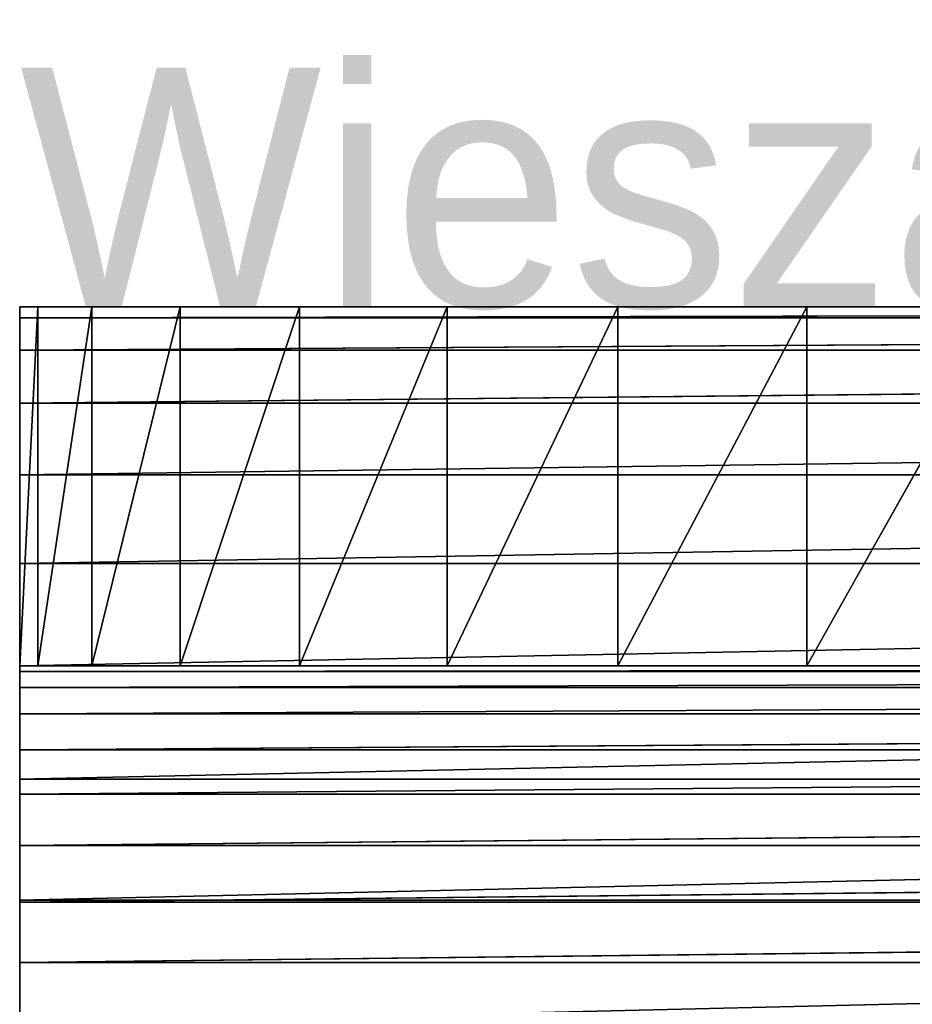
# Model space of a CAD drawing. Extents: x 0 to 22.2, y -49.5 to 1.2.
# Tile 15 of 23: x 0 to 3.7, y -2.9 to 1.2. Entities that reach past the tile are written whole.
import ezdxf

# ---------------------------------------------------------------- set-up
doc = ezdxf.new("R2010")
doc.units = 0
doc.header["$LTSCALE"] = 2.54
doc.layers.get('0').update_dxf_attribs({"color": 13, "linetype": 'CONTINUOUS'})

# ---------------------------------------------------------------- blocks, each defined once
blk = doc.blocks.new('GRUPA0_1')
at = {"color": 0}
for p, q in [((0, -1.5, 61), (0.076, 0, 60.1318)), ((0, -1.5, 61), (0.076, 0, 60.1318)), ((0, -1.5, 61), (0, 0, 61)), ((0, 0, 61), (0.076, 0, 60.1318)), ((0, 0, 61), (0, 0, 67)), ((0, 0, 67), (22, 0, 67)), ((22, 0, 67), (0, 0, 61)), ((0, 0, 61), (0.076, 0, 60.1318)), ((0, 0, 61), (5, 0, 56)), ((0, 0, 61), (5, 0, 56)), ((0, 0, 61), (17, 0, 56)), ((0, 0, 61), (17, 0, 56)), ((22, 0, 67), (0, 0, 61)), ((0, -1.5, 67), (0, 0, 61)), ((0, -1.5, 61), (0, 0, 61)), ((0, -1.5, 67), (0, 0, 61)), ((0, -1.5, 67), (0, 0, 67)), ((0, 0, 61), (0, 0, 67)), ((22, 0, 67), (0, -0.0456, 67.5209)), ((22, 0, 67), (0, -0.0456, 67.5209)), ((0, 0, 67), (22, 0, 67)), ((0, 0, 67), (0, -0.0456, 67.5209)), ((0, 0, 67), (0, -0.0456, 67.5209)), ((0, -1.5, 67), (0, 0, 67)), ((0.076, -1.5, 60.1318), (0.3015, 0, 59.2899)), ((0.076, -1.5, 60.1318), (0.3015, 0, 59.2899)), ((0.076, -1.5, 60.1318), (0.076, 0, 60.1318)), ((0.076, 0, 60.1318), (0.3015, 0, 59.2899)), ((0.076, -1.5, 60.1318), (0.076, 0, 60.1318)), ((0.076, 0, 60.1318), (0.3015, 0, 59.2899)), ((0.076, 0, 60.1318), (5, 0, 56)), ((0.076, 0, 60.1318), (5, 0, 56)), ((0.3015, -1.5, 59.2899), (0.6699, 0, 58.5)), ((0.3015, -1.5, 59.2899), (0.6699, 0, 58.5)), ((0.3015, -1.5, 59.2899), (0.3015, 0, 59.2899)), ((0.3015, 0, 59.2899), (0.6699, 0, 58.5)), ((0.3015, -1.5, 59.2899), (0.3015, 0, 59.2899)), ((5, 0, 56), (0.3015, 0, 59.2899)), ((0.3015, 0, 59.2899), (0.6699, 0, 58.5)), ((5, 0, 56), (0.3015, 0, 59.2899)), ((0.6699, -1.5, 58.5), (1.1698, 0, 57.7861)), ((0.6699, -1.5, 58.5), (1.1698, 0, 57.7861)), ((0.6699, -1.5, 58.5), (0.6699, 0, 58.5)), ((0.6699, 0, 58.5), (1.1698, 0, 57.7861)), ((0.6699, -1.5, 58.5), (0.6699, 0, 58.5)), ((0.6699, 0, 58.5), (1.1698, 0, 57.7861)), ((0.6699, 0, 58.5), (5, 0, 56)), ((0.6699, 0, 58.5), (5, 0, 56)), ((1.1698, -1.5, 57.7861), (1.7861, 0, 57.1698)), ((1.1698, -1.5, 57.7861), (1.7861, 0, 57.1698)), ((1.1698, -1.5, 57.7861), (1.1698, 0, 57.7861)), ((1.1698, 0, 57.7861), (1.7861, 0, 57.1698)), ((1.1698, -1.5, 57.7861), (1.1698, 0, 57.7861)), ((4.1318, 0, 56.076), (1.1698, 0, 57.7861)), ((1.1698, 0, 57.7861), (5, 0, 56)), ((1.1698, 0, 57.7861), (5, 0, 56)), ((3.2899, 0, 56.3015), (1.1698, 0, 57.7861)), ((4.1318, 0, 56.076), (1.1698, 0, 57.7861)), ((3.2899, 0, 56.3015), (1.1698, 0, 57.7861)), ((2.5, 0, 56.6699), (1.1698, 0, 57.7861)), ((2.5, 0, 56.6699), (1.1698, 0, 57.7861)), ((1.1698, 0, 57.7861), (1.7861, 0, 57.1698)), ((1.7861, -1.5, 57.1698), (2.5, 0, 56.6699)), ((1.7861, -1.5, 57.1698), (2.5, 0, 56.6699)), ((1.7861, -1.5, 57.1698), (1.7861, 0, 57.1698)), ((1.7861, 0, 57.1698), (2.5, 0, 56.6699)), ((1.7861, -1.5, 57.1698), (1.7861, 0, 57.1698)), ((1.7861, 0, 57.1698), (2.5, 0, 56.6699)), ((2.5, -1.5, 56.6699), (3.2899, 0, 56.3015)), ((2.5, -1.5, 56.6699), (3.2899, 0, 56.3015)), ((2.5, -1.5, 56.6699), (2.5, 0, 56.6699)), ((2.5, 0, 56.6699), (3.2899, 0, 56.3015)), ((2.5, -1.5, 56.6699), (2.5, 0, 56.6699)), ((2.5, 0, 56.6699), (3.2899, 0, 56.3015)), ((3.2899, -1.5, 56.3015), (4.1318, 0, 56.076)), ((3.2899, -1.5, 56.3015), (4.1318, 0, 56.076)), ((3.2899, -1.5, 56.3015), (3.2899, 0, 56.3015)), ((3.2899, 0, 56.3015), (4.1318, 0, 56.076)), ((3.2899, -1.5, 56.3015), (3.2899, 0, 56.3015)), ((3.2899, 0, 56.3015), (4.1318, 0, 56.076)), ((22, -0.0456, 67.5209), (0, -0.1809, 68.0261)), ((22, -0.0456, 67.5209), (0, -0.1809, 68.0261)), ((22, -0.0456, 67.5209), (0, -0.0456, 67.5209)), ((0, -0.0456, 67.5209), (0, -0.1809, 68.0261)), ((22, -0.0456, 67.5209), (0, -0.0456, 67.5209)), ((0, -0.0456, 67.5209), (0, -0.1809, 68.0261)), ((0, -0.0456, 67.5209), (0, -1.5228, 67.2605)), ((0, -0.0456, 67.5209), (0, -1.5228, 67.2605)), ((0, -0.0456, 67.5209), (0, -1.5, 67)), ((0, -0.0456, 67.5209), (0, -1.5, 67)), ((22, -0.1809, 68.0261), (0, -0.4019, 68.5)), ((22, -0.1809, 68.0261), (0, -0.4019, 68.5)), ((22, -0.1809, 68.0261), (0, -0.1809, 68.0261)), ((0, -0.1809, 68.0261), (0, -0.4019, 68.5)), ((22, -0.1809, 68.0261), (0, -0.1809, 68.0261)), ((0, -0.1809, 68.0261), (0, -0.4019, 68.5)), ((0, -0.1809, 68.0261), (0, -1.5905, 67.513)), ((0, -0.1809, 68.0261), (0, -1.5905, 67.513)), ((0, -0.1809, 68.0261), (0, -1.5228, 67.2605)), ((0, -0.1809, 68.0261), (0, -1.5228, 67.2605)), ((22, -0.4019, 68.5), (0, -0.7019, 68.9284)), ((22, -0.4019, 68.5), (0, -0.7019, 68.9284)), ((22, -0.4019, 68.5), (0, -0.4019, 68.5)), ((0, -0.4019, 68.5), (0, -0.7019, 68.9284)), ((22, -0.4019, 68.5), (0, -0.4019, 68.5)), ((0, -0.4019, 68.5), (0, -0.7019, 68.9284)), ((0, -0.4019, 68.5), (0, -1.701, 67.75)), ((0, -0.4019, 68.5), (0, -1.701, 67.75)), ((0, -0.4019, 68.5), (0, -1.5905, 67.513)), ((0, -0.4019, 68.5), (0, -1.5905, 67.513)), ((22, -0.7019, 68.9284), (0, -1.0716, 69.2981)), ((22, -0.7019, 68.9284), (0, -1.0716, 69.2981)), ((22, -0.7019, 68.9284), (0, -0.7019, 68.9284)), ((0, -0.7019, 68.9284), (0, -1.0716, 69.2981)), ((22, -0.7019, 68.9284), (0, -0.7019, 68.9284)), ((0, -0.7019, 68.9284), (0, -1.0716, 69.2981)), ((0, -0.7019, 68.9284), (0, -1.8509, 67.9642)), ((0, -0.7019, 68.9284), (0, -1.8509, 67.9642)), ((0, -0.7019, 68.9284), (0, -1.701, 67.75)), ((0, -0.7019, 68.9284), (0, -1.701, 67.75)), ((22, -1.0716, 69.2981), (0, -1.5, 69.5981)), ((22, -1.0716, 69.2981), (0, -1.5, 69.5981)), ((22, -1.0716, 69.2981), (0, -1.0716, 69.2981)), ((0, -1.0716, 69.2981), (0, -1.5, 69.5981)), ((22, -1.0716, 69.2981), (0, -1.0716, 69.2981)), ((0, -1.0716, 69.2981), (0, -1.5, 69.5981)), ((0, -1.0716, 69.2981), (0, -2.0358, 68.1491)), ((0, -1.0716, 69.2981), (0, -2.0358, 68.1491)), ((0, -1.0716, 69.2981), (0, -1.8509, 67.9642)), ((0, -1.0716, 69.2981), (0, -1.8509, 67.9642)), ((0.076, -1.5, 60.1318), (0, -1.5, 61)), ((22, -1.5, 67), (0, -1.5, 67)), ((0, -1.5, 67), (22, -1.5, 61)), ((0, -1.5, 67), (22, -1.5, 61)), ((0, -1.5, 67), (0, -1.5, 61)), ((0, -1.5, 61), (22, -1.5, 61)), ((3.2899, -1.5, 56.3015), (0, -1.5, 61)), ((0.076, -1.5, 60.1318), (0, -1.5, 61)), ((4.1318, -1.5, 56.076), (0, -1.5, 61)), ((3.2899, -1.5, 56.3015), (0, -1.5, 61)), ((4.1318, -1.5, 56.076), (0, -1.5, 61)), ((5, -1.5, 56), (0, -1.5, 61)), ((5, -1.5, 56), (0, -1.5, 61)), ((0, -1.5, 61), (22, -1.5, 61)), ((0, -1.5, 67), (0, -1.5, 61)), ((22, -1.5, 67), (0, -1.5, 67)), ((22, -1.5, 67), (0, -1.5228, 67.2605)), ((0, -1.5228, 67.2605), (0, -1.5, 67)), ((22, -1.5, 67), (0, -1.5228, 67.2605)), ((22, -1.5, 69.5981), (0, -1.9739, 69.8191)), ((22, -1.5, 69.5981), (0, -1.9739, 69.8191)), ((22, -1.5, 69.5981), (0, -1.5, 69.5981)), ((0, -1.5, 69.5981), (0, -1.9739, 69.8191)), ((22, -1.5, 69.5981), (0, -1.5, 69.5981)), ((0, -1.5, 69.5981), (0, -1.9739, 69.8191)), ((0, -1.5, 69.5981), (0, -2.25, 68.299)), ((0, -1.5, 69.5981), (0, -2.25, 68.299)), ((0, -1.5, 69.5981), (0, -2.0358, 68.1491)), ((0, -1.5, 69.5981), (0, -2.0358, 68.1491)), ((0, -1.5228, 67.2605), (0, -1.5, 67)), ((0.3015, -1.5, 59.2899), (0.076, -1.5, 60.1318)), ((0.076, -1.5, 60.1318), (3.2899, -1.5, 56.3015)), ((0.3015, -1.5, 59.2899), (0.076, -1.5, 60.1318)), ((0.076, -1.5, 60.1318), (3.2899, -1.5, 56.3015)), ((0.6699, -1.5, 58.5), (0.3015, -1.5, 59.2899)), ((0.3015, -1.5, 59.2899), (3.2899, -1.5, 56.3015)), ((0.3015, -1.5, 59.2899), (3.2899, -1.5, 56.3015)), ((0.6699, -1.5, 58.5), (0.3015, -1.5, 59.2899)), ((1.1698, -1.5, 57.7861), (0.6699, -1.5, 58.5)), ((1.1698, -1.5, 57.7861), (0.6699, -1.5, 58.5)), ((1.7861, -1.5, 57.1698), (0.6699, -1.5, 58.5)), ((0.6699, -1.5, 58.5), (3.2899, -1.5, 56.3015)), ((0.6699, -1.5, 58.5), (3.2899, -1.5, 56.3015)), ((0.6699, -1.5, 58.5), (2.5, -1.5, 56.6699)), ((0.6699, -1.5, 58.5), (2.5, -1.5, 56.6699)), ((1.7861, -1.5, 57.1698), (0.6699, -1.5, 58.5)), ((1.7861, -1.5, 57.1698), (1.1698, -1.5, 57.7861)), ((1.7861, -1.5, 57.1698), (1.1698, -1.5, 57.7861)), ((2.5, -1.5, 56.6699), (1.7861, -1.5, 57.1698)), ((2.5, -1.5, 56.6699), (1.7861, -1.5, 57.1698)), ((3.2899, -1.5, 56.3015), (2.5, -1.5, 56.6699)), ((3.2899, -1.5, 56.3015), (2.5, -1.5, 56.6699)), ((4.1318, -1.5, 56.076), (3.2899, -1.5, 56.3015)), ((4.1318, -1.5, 56.076), (3.2899, -1.5, 56.3015)), ((22, -1.5228, 67.2605), (0, -1.5228, 67.2605)), ((22, -1.5228, 67.2605), (0, -1.5228, 67.2605)), ((22, -1.5228, 67.2605), (0, -1.5905, 67.513)), ((0, -1.5905, 67.513), (0, -1.5228, 67.2605)), ((22, -1.5228, 67.2605), (0, -1.5905, 67.513)), ((0, -1.5905, 67.513), (0, -1.5228, 67.2605)), ((22, -1.5905, 67.513), (0, -1.5905, 67.513)), ((22, -1.5905, 67.513), (0, -1.5905, 67.513)), ((22, -1.5905, 67.513), (0, -1.701, 67.75)), ((0, -1.701, 67.75), (0, -1.5905, 67.513)), ((22, -1.5905, 67.513), (0, -1.701, 67.75)), ((0, -1.701, 67.75), (0, -1.5905, 67.513)), ((22, -1.701, 67.75), (0, -1.701, 67.75)), ((22, -1.701, 67.75), (0, -1.701, 67.75)), ((22, -1.701, 67.75), (0, -1.8509, 67.9642)), ((0, -1.8509, 67.9642), (0, -1.701, 67.75)), ((22, -1.701, 67.75), (0, -1.8509, 67.9642)), ((0, -1.8509, 67.9642), (0, -1.701, 67.75)), ((22, -1.8509, 67.9642), (0, -1.8509, 67.9642)), ((22, -1.8509, 67.9642), (0, -1.8509, 67.9642)), ((22, -1.8509, 67.9642), (0, -2.0358, 68.1491)), ((0, -2.0358, 68.1491), (0, -1.8509, 67.9642)), ((22, -1.8509, 67.9642), (0, -2.0358, 68.1491)), ((0, -2.0358, 68.1491), (0, -1.8509, 67.9642)), ((22, -1.9739, 69.8191), (0, -2.4791, 69.9544)), ((22, -1.9739, 69.8191), (0, -2.4791, 69.9544)), ((22, -1.9739, 69.8191), (0, -1.9739, 69.8191)), ((0, -1.9739, 69.8191), (0, -2.4791, 69.9544)), ((22, -1.9739, 69.8191), (0, -1.9739, 69.8191)), ((0, -1.9739, 69.8191), (0, -2.4791, 69.9544)), ((0, -1.9739, 69.8191), (0, -2.487, 68.4095)), ((0, -1.9739, 69.8191), (0, -2.487, 68.4095)), ((0, -1.9739, 69.8191), (0, -2.25, 68.299)), ((0, -1.9739, 69.8191), (0, -2.25, 68.299)), ((22, -2.0358, 68.1491), (0, -2.0358, 68.1491)), ((22, -2.0358, 68.1491), (0, -2.0358, 68.1491)), ((22, -2.0358, 68.1491), (0, -2.25, 68.299)), ((0, -2.25, 68.299), (0, -2.0358, 68.1491)), ((22, -2.0358, 68.1491), (0, -2.25, 68.299)), ((0, -2.25, 68.299), (0, -2.0358, 68.1491)), ((22, -2.25, 68.299), (0, -2.25, 68.299)), ((22, -2.25, 68.299), (0, -2.25, 68.299)), ((22, -2.25, 68.299), (0, -2.487, 68.4095)), ((0, -2.487, 68.4095), (0, -2.25, 68.299)), ((22, -2.25, 68.299), (0, -2.487, 68.4095)), ((0, -2.487, 68.4095), (0, -2.25, 68.299)), ((22, -2.4791, 69.9544), (0, -3, 70)), ((22, -2.4791, 69.9544), (0, -3, 70)), ((22, -2.4791, 69.9544), (0, -2.4791, 69.9544)), ((0, -2.4791, 69.9544), (0, -3, 70)), ((22, -2.4791, 69.9544), (0, -2.4791, 69.9544)), ((0, -2.4791, 69.9544), (0, -3, 70)), ((0, -2.4791, 69.9544), (0, -2.7395, 68.4772)), ((0, -2.4791, 69.9544), (0, -2.7395, 68.4772)), ((0, -2.4791, 69.9544), (0, -2.487, 68.4095)), ((0, -2.4791, 69.9544), (0, -2.487, 68.4095)), ((22, -2.487, 68.4095), (0, -2.487, 68.4095)), ((22, -2.487, 68.4095), (0, -2.487, 68.4095)), ((22, -2.487, 68.4095), (0, -2.7395, 68.4772)), ((0, -2.7395, 68.4772), (0, -2.487, 68.4095)), ((22, -2.487, 68.4095), (0, -2.7395, 68.4772)), ((0, -2.7395, 68.4772), (0, -2.487, 68.4095)), ((22, -2.7395, 68.4772), (0, -2.7395, 68.4772)), ((22, -2.7395, 68.4772), (0, -2.7395, 68.4772)), ((0, -3, 68.5), (0, -2.7395, 68.4772)), ((0, -3, 70), (0, -2.7395, 68.4772)), ((0, -3, 68.5), (0, -2.7395, 68.4772)), ((0, -3, 70), (0, -2.7395, 68.4772))]:
    blk.add_line(p, q, dxfattribs=at)
mesh = blk.add_polyface(dxfattribs=at)
corners = [(0.076, 0, 60.1318), (0.076, -1.5, 60.1318), (0, -1.5, 61)]
mesh.append_faces([[corners[k] for k in face] for face in [(0, 1, 2)]], dxfattribs={"color": 0})
mesh = blk.add_polyface(dxfattribs=at)
corners = [(0.076, 0, 60.1318), (0, -1.5, 61), (0, 0, 61)]
mesh.append_faces([[corners[k] for k in face] for face in [(0, 1, 2)]], dxfattribs={"color": 0})
mesh = blk.add_polyface(dxfattribs=at)
corners = [(22, 0, 67), (0, 0, 61), (0, 0, 67)]
mesh.append_faces([[corners[k] for k in face] for face in [(0, 1, 2)]], dxfattribs={"color": 0})
mesh = blk.add_polyface(dxfattribs=at)
corners = [(0, 0, 61), (5, 0, 56), (0.076, 0, 60.1318)]
mesh.append_faces([[corners[k] for k in face] for face in [(0, 1, 2)]], dxfattribs={"color": 0})
mesh = blk.add_polyface(dxfattribs=at)
corners = [(0, 0, 61), (17, 0, 56), (5, 0, 56)]
mesh.append_faces([[corners[k] for k in face] for face in [(0, 1, 2)]], dxfattribs={"color": 0})
mesh = blk.add_polyface(dxfattribs=at)
corners = [(22, 0, 67), (17, 0, 56), (0, 0, 61)]
mesh.append_faces([[corners[k] for k in face] for face in [(0, 1, 2)]], dxfattribs={"color": 0})
mesh = blk.add_polyface(dxfattribs=at)
corners = [(0, 0, 61), (0, -1.5, 61), (0, -1.5, 67)]
mesh.append_faces([[corners[k] for k in face] for face in [(0, 1, 2)]], dxfattribs={"color": 0})
mesh = blk.add_polyface(dxfattribs=at)
corners = [(0, 0, 61), (0, -1.5, 67), (0, 0, 67)]
mesh.append_faces([[corners[k] for k in face] for face in [(0, 1, 2)]], dxfattribs={"color": 0})
mesh = blk.add_polyface(dxfattribs=at)
corners = [(22, -0.0456, 67.5209), (22, 0, 67), (0, -0.0456, 67.5209)]
mesh.append_faces([[corners[k] for k in face] for face in [(0, 1, 2)]], dxfattribs={"color": 0})
mesh = blk.add_polyface(dxfattribs=at)
corners = [(0, -0.0456, 67.5209), (22, 0, 67), (0, 0, 67)]
mesh.append_faces([[corners[k] for k in face] for face in [(0, 1, 2)]], dxfattribs={"color": 0})
mesh = blk.add_polyface(dxfattribs=at)
corners = [(0, 0, 67), (0, -1.5, 67), (0, -0.0456, 67.5209)]
mesh.append_faces([[corners[k] for k in face] for face in [(0, 1, 2)]], dxfattribs={"color": 0})
mesh = blk.add_polyface(dxfattribs=at)
corners = [(0.3015, 0, 59.2899), (0.3015, -1.5, 59.2899), (0.076, -1.5, 60.1318)]
mesh.append_faces([[corners[k] for k in face] for face in [(0, 1, 2)]], dxfattribs={"color": 0})
mesh = blk.add_polyface(dxfattribs=at)
corners = [(0.3015, 0, 59.2899), (0.076, -1.5, 60.1318), (0.076, 0, 60.1318)]
mesh.append_faces([[corners[k] for k in face] for face in [(0, 1, 2)]], dxfattribs={"color": 0})
mesh = blk.add_polyface(dxfattribs=at)
corners = [(0.076, 0, 60.1318), (5, 0, 56), (0.3015, 0, 59.2899)]
mesh.append_faces([[corners[k] for k in face] for face in [(0, 1, 2)]], dxfattribs={"color": 0})
mesh = blk.add_polyface(dxfattribs=at)
corners = [(0.6699, 0, 58.5), (0.6699, -1.5, 58.5), (0.3015, -1.5, 59.2899)]
mesh.append_faces([[corners[k] for k in face] for face in [(0, 1, 2)]], dxfattribs={"color": 0})
mesh = blk.add_polyface(dxfattribs=at)
corners = [(0.6699, 0, 58.5), (0.3015, -1.5, 59.2899), (0.3015, 0, 59.2899)]
mesh.append_faces([[corners[k] for k in face] for face in [(0, 1, 2)]], dxfattribs={"color": 0})
mesh = blk.add_polyface(dxfattribs=at)
corners = [(0.3015, 0, 59.2899), (5, 0, 56), (0.6699, 0, 58.5)]
mesh.append_faces([[corners[k] for k in face] for face in [(0, 1, 2)]], dxfattribs={"color": 0})
mesh = blk.add_polyface(dxfattribs=at)
corners = [(1.1698, 0, 57.7861), (1.1698, -1.5, 57.7861), (0.6699, -1.5, 58.5)]
mesh.append_faces([[corners[k] for k in face] for face in [(0, 1, 2)]], dxfattribs={"color": 0})
mesh = blk.add_polyface(dxfattribs=at)
corners = [(1.1698, 0, 57.7861), (0.6699, -1.5, 58.5), (0.6699, 0, 58.5)]
mesh.append_faces([[corners[k] for k in face] for face in [(0, 1, 2)]], dxfattribs={"color": 0})
mesh = blk.add_polyface(dxfattribs=at)
corners = [(0.6699, 0, 58.5), (5, 0, 56), (1.1698, 0, 57.7861)]
mesh.append_faces([[corners[k] for k in face] for face in [(0, 1, 2)]], dxfattribs={"color": 0})
mesh = blk.add_polyface(dxfattribs=at)
corners = [(1.7861, 0, 57.1698), (1.7861, -1.5, 57.1698), (1.1698, -1.5, 57.7861)]
mesh.append_faces([[corners[k] for k in face] for face in [(0, 1, 2)]], dxfattribs={"color": 0})
mesh = blk.add_polyface(dxfattribs=at)
corners = [(1.7861, 0, 57.1698), (1.1698, -1.5, 57.7861), (1.1698, 0, 57.7861)]
mesh.append_faces([[corners[k] for k in face] for face in [(0, 1, 2)]], dxfattribs={"color": 0})
mesh = blk.add_polyface(dxfattribs=at)
corners = [(1.1698, 0, 57.7861), (5, 0, 56), (4.1318, 0, 56.076)]
mesh.append_faces([[corners[k] for k in face] for face in [(0, 1, 2)]], dxfattribs={"color": 0})
mesh = blk.add_polyface(dxfattribs=at)
corners = [(1.1698, 0, 57.7861), (4.1318, 0, 56.076), (3.2899, 0, 56.3015)]
mesh.append_faces([[corners[k] for k in face] for face in [(0, 1, 2)]], dxfattribs={"color": 0})
mesh = blk.add_polyface(dxfattribs=at)
corners = [(1.1698, 0, 57.7861), (3.2899, 0, 56.3015), (2.5, 0, 56.6699)]
mesh.append_faces([[corners[k] for k in face] for face in [(0, 1, 2)]], dxfattribs={"color": 0})
mesh = blk.add_polyface(dxfattribs=at)
corners = [(1.1698, 0, 57.7861), (2.5, 0, 56.6699), (1.7861, 0, 57.1698)]
mesh.append_faces([[corners[k] for k in face] for face in [(0, 1, 2)]], dxfattribs={"color": 0})
mesh = blk.add_polyface(dxfattribs=at)
corners = [(2.5, -1.5, 56.6699), (1.7861, -1.5, 57.1698), (2.5, 0, 56.6699)]
mesh.append_faces([[corners[k] for k in face] for face in [(0, 1, 2)]], dxfattribs={"color": 0})
mesh = blk.add_polyface(dxfattribs=at)
corners = [(2.5, 0, 56.6699), (1.7861, -1.5, 57.1698), (1.7861, 0, 57.1698)]
mesh.append_faces([[corners[k] for k in face] for face in [(0, 1, 2)]], dxfattribs={"color": 0})
mesh = blk.add_polyface(dxfattribs=at)
corners = [(3.2899, -1.5, 56.3015), (2.5, -1.5, 56.6699), (3.2899, 0, 56.3015)]
mesh.append_faces([[corners[k] for k in face] for face in [(0, 1, 2)]], dxfattribs={"color": 0})
mesh = blk.add_polyface(dxfattribs=at)
corners = [(3.2899, 0, 56.3015), (2.5, -1.5, 56.6699), (2.5, 0, 56.6699)]
mesh.append_faces([[corners[k] for k in face] for face in [(0, 1, 2)]], dxfattribs={"color": 0})
mesh = blk.add_polyface(dxfattribs=at)
corners = [(4.1318, -1.5, 56.076), (3.2899, -1.5, 56.3015), (4.1318, 0, 56.076)]
mesh.append_faces([[corners[k] for k in face] for face in [(0, 1, 2)]], dxfattribs={"color": 0})
mesh = blk.add_polyface(dxfattribs=at)
corners = [(4.1318, 0, 56.076), (3.2899, -1.5, 56.3015), (3.2899, 0, 56.3015)]
mesh.append_faces([[corners[k] for k in face] for face in [(0, 1, 2)]], dxfattribs={"color": 0})
mesh = blk.add_polyface(dxfattribs=at)
corners = [(22, -0.1809, 68.0261), (22, -0.0456, 67.5209), (0, -0.1809, 68.0261)]
mesh.append_faces([[corners[k] for k in face] for face in [(0, 1, 2)]], dxfattribs={"color": 0})
mesh = blk.add_polyface(dxfattribs=at)
corners = [(0, -0.1809, 68.0261), (22, -0.0456, 67.5209), (0, -0.0456, 67.5209)]
mesh.append_faces([[corners[k] for k in face] for face in [(0, 1, 2)]], dxfattribs={"color": 0})
mesh = blk.add_polyface(dxfattribs=at)
corners = [(0, -0.0456, 67.5209), (0, -1.5228, 67.2605), (0, -0.1809, 68.0261)]
mesh.append_faces([[corners[k] for k in face] for face in [(0, 1, 2)]], dxfattribs={"color": 0})
mesh = blk.add_polyface(dxfattribs=at)
corners = [(0, -0.0456, 67.5209), (0, -1.5, 67), (0, -1.5228, 67.2605)]
mesh.append_faces([[corners[k] for k in face] for face in [(0, 1, 2)]], dxfattribs={"color": 0})
mesh = blk.add_polyface(dxfattribs=at)
corners = [(22, -0.4019, 68.5), (22, -0.1809, 68.0261), (0, -0.4019, 68.5)]
mesh.append_faces([[corners[k] for k in face] for face in [(0, 1, 2)]], dxfattribs={"color": 0})
mesh = blk.add_polyface(dxfattribs=at)
corners = [(0, -0.4019, 68.5), (22, -0.1809, 68.0261), (0, -0.1809, 68.0261)]
mesh.append_faces([[corners[k] for k in face] for face in [(0, 1, 2)]], dxfattribs={"color": 0})
mesh = blk.add_polyface(dxfattribs=at)
corners = [(0, -0.1809, 68.0261), (0, -1.5905, 67.513), (0, -0.4019, 68.5)]
mesh.append_faces([[corners[k] for k in face] for face in [(0, 1, 2)]], dxfattribs={"color": 0})
mesh = blk.add_polyface(dxfattribs=at)
corners = [(0, -0.1809, 68.0261), (0, -1.5228, 67.2605), (0, -1.5905, 67.513)]
mesh.append_faces([[corners[k] for k in face] for face in [(0, 1, 2)]], dxfattribs={"color": 0})
mesh = blk.add_polyface(dxfattribs=at)
corners = [(22, -0.7019, 68.9284), (22, -0.4019, 68.5), (0, -0.7019, 68.9284)]
mesh.append_faces([[corners[k] for k in face] for face in [(0, 1, 2)]], dxfattribs={"color": 0})
mesh = blk.add_polyface(dxfattribs=at)
corners = [(0, -0.7019, 68.9284), (22, -0.4019, 68.5), (0, -0.4019, 68.5)]
mesh.append_faces([[corners[k] for k in face] for face in [(0, 1, 2)]], dxfattribs={"color": 0})
mesh = blk.add_polyface(dxfattribs=at)
corners = [(0, -0.4019, 68.5), (0, -1.701, 67.75), (0, -0.7019, 68.9284)]
mesh.append_faces([[corners[k] for k in face] for face in [(0, 1, 2)]], dxfattribs={"color": 0})
mesh = blk.add_polyface(dxfattribs=at)
corners = [(0, -0.4019, 68.5), (0, -1.5905, 67.513), (0, -1.701, 67.75)]
mesh.append_faces([[corners[k] for k in face] for face in [(0, 1, 2)]], dxfattribs={"color": 0})
mesh = blk.add_polyface(dxfattribs=at)
corners = [(22, -0.7019, 68.9284), (0, -1.0716, 69.2981), (22, -1.0716, 69.2981)]
mesh.append_faces([[corners[k] for k in face] for face in [(0, 1, 2)]], dxfattribs={"color": 0})
mesh = blk.add_polyface(dxfattribs=at)
corners = [(22, -0.7019, 68.9284), (0, -0.7019, 68.9284), (0, -1.0716, 69.2981)]
mesh.append_faces([[corners[k] for k in face] for face in [(0, 1, 2)]], dxfattribs={"color": 0})
mesh = blk.add_polyface(dxfattribs=at)
corners = [(0, -0.7019, 68.9284), (0, -1.8509, 67.9642), (0, -1.0716, 69.2981)]
mesh.append_faces([[corners[k] for k in face] for face in [(0, 1, 2)]], dxfattribs={"color": 0})
mesh = blk.add_polyface(dxfattribs=at)
corners = [(0, -0.7019, 68.9284), (0, -1.701, 67.75), (0, -1.8509, 67.9642)]
mesh.append_faces([[corners[k] for k in face] for face in [(0, 1, 2)]], dxfattribs={"color": 0})
mesh = blk.add_polyface(dxfattribs=at)
corners = [(22, -1.0716, 69.2981), (0, -1.5, 69.5981), (22, -1.5, 69.5981)]
mesh.append_faces([[corners[k] for k in face] for face in [(0, 1, 2)]], dxfattribs={"color": 0})
mesh = blk.add_polyface(dxfattribs=at)
corners = [(22, -1.0716, 69.2981), (0, -1.0716, 69.2981), (0, -1.5, 69.5981)]
mesh.append_faces([[corners[k] for k in face] for face in [(0, 1, 2)]], dxfattribs={"color": 0})
mesh = blk.add_polyface(dxfattribs=at)
corners = [(0, -1.0716, 69.2981), (0, -2.0358, 68.1491), (0, -1.5, 69.5981)]
mesh.append_faces([[corners[k] for k in face] for face in [(0, 1, 2)]], dxfattribs={"color": 0})
mesh = blk.add_polyface(dxfattribs=at)
corners = [(0, -1.0716, 69.2981), (0, -1.8509, 67.9642), (0, -2.0358, 68.1491)]
mesh.append_faces([[corners[k] for k in face] for face in [(0, 1, 2)]], dxfattribs={"color": 0})
mesh = blk.add_polyface(dxfattribs=at)
corners = [(0, -1.5, 67), (22, -1.5, 61), (22, -1.5, 67)]
mesh.append_faces([[corners[k] for k in face] for face in [(0, 1, 2)]], dxfattribs={"color": 0})
mesh = blk.add_polyface(dxfattribs=at)
corners = [(0, -1.5, 67), (0, -1.5, 61), (22, -1.5, 61)]
mesh.append_faces([[corners[k] for k in face] for face in [(0, 1, 2)]], dxfattribs={"color": 0})
mesh = blk.add_polyface(dxfattribs=at)
corners = [(0, -1.5, 61), (0.076, -1.5, 60.1318), (3.2899, -1.5, 56.3015)]
mesh.append_faces([[corners[k] for k in face] for face in [(0, 1, 2)]], dxfattribs={"color": 0})
mesh = blk.add_polyface(dxfattribs=at)
corners = [(0, -1.5, 61), (3.2899, -1.5, 56.3015), (4.1318, -1.5, 56.076)]
mesh.append_faces([[corners[k] for k in face] for face in [(0, 1, 2)]], dxfattribs={"color": 0})
mesh = blk.add_polyface(dxfattribs=at)
corners = [(0, -1.5, 61), (4.1318, -1.5, 56.076), (5, -1.5, 56)]
mesh.append_faces([[corners[k] for k in face] for face in [(0, 1, 2)]], dxfattribs={"color": 0})
mesh = blk.add_polyface(dxfattribs=at)
corners = [(0, -1.5, 61), (5, -1.5, 56), (22, -1.5, 61)]
mesh.append_faces([[corners[k] for k in face] for face in [(0, 1, 2)]], dxfattribs={"color": 0})
mesh = blk.add_polyface(dxfattribs=at)
corners = [(0, -1.5228, 67.2605), (0, -1.5, 67), (22, -1.5, 67)]
mesh.append_faces([[corners[k] for k in face] for face in [(0, 1, 2)]], dxfattribs={"color": 0})
mesh = blk.add_polyface(dxfattribs=at)
corners = [(0, -1.5228, 67.2605), (22, -1.5, 67), (22, -1.5228, 67.2605)]
mesh.append_faces([[corners[k] for k in face] for face in [(0, 1, 2)]], dxfattribs={"color": 0})
mesh = blk.add_polyface(dxfattribs=at)
corners = [(22, -1.5, 69.5981), (0, -1.9739, 69.8191), (22, -1.9739, 69.8191)]
mesh.append_faces([[corners[k] for k in face] for face in [(0, 1, 2)]], dxfattribs={"color": 0})
mesh = blk.add_polyface(dxfattribs=at)
corners = [(22, -1.5, 69.5981), (0, -1.5, 69.5981), (0, -1.9739, 69.8191)]
mesh.append_faces([[corners[k] for k in face] for face in [(0, 1, 2)]], dxfattribs={"color": 0})
mesh = blk.add_polyface(dxfattribs=at)
corners = [(0, -1.5, 69.5981), (0, -2.25, 68.299), (0, -1.9739, 69.8191)]
mesh.append_faces([[corners[k] for k in face] for face in [(0, 1, 2)]], dxfattribs={"color": 0})
mesh = blk.add_polyface(dxfattribs=at)
corners = [(0, -1.5, 69.5981), (0, -2.0358, 68.1491), (0, -2.25, 68.299)]
mesh.append_faces([[corners[k] for k in face] for face in [(0, 1, 2)]], dxfattribs={"color": 0})
mesh = blk.add_polyface(dxfattribs=at)
corners = [(0.076, -1.5, 60.1318), (0.3015, -1.5, 59.2899), (3.2899, -1.5, 56.3015)]
mesh.append_faces([[corners[k] for k in face] for face in [(0, 1, 2)]], dxfattribs={"color": 0})
mesh = blk.add_polyface(dxfattribs=at)
corners = [(0.3015, -1.5, 59.2899), (0.6699, -1.5, 58.5), (3.2899, -1.5, 56.3015)]
mesh.append_faces([[corners[k] for k in face] for face in [(0, 1, 2)]], dxfattribs={"color": 0})
mesh = blk.add_polyface(dxfattribs=at)
corners = [(0.6699, -1.5, 58.5), (1.1698, -1.5, 57.7861), (1.7861, -1.5, 57.1698)]
mesh.append_faces([[corners[k] for k in face] for face in [(0, 1, 2)]], dxfattribs={"color": 0})
mesh = blk.add_polyface(dxfattribs=at)
corners = [(0.6699, -1.5, 58.5), (2.5, -1.5, 56.6699), (3.2899, -1.5, 56.3015)]
mesh.append_faces([[corners[k] for k in face] for face in [(0, 1, 2)]], dxfattribs={"color": 0})
mesh = blk.add_polyface(dxfattribs=at)
corners = [(0.6699, -1.5, 58.5), (1.7861, -1.5, 57.1698), (2.5, -1.5, 56.6699)]
mesh.append_faces([[corners[k] for k in face] for face in [(0, 1, 2)]], dxfattribs={"color": 0})
mesh = blk.add_polyface(dxfattribs=at)
corners = [(0, -1.5905, 67.513), (0, -1.5228, 67.2605), (22, -1.5228, 67.2605)]
mesh.append_faces([[corners[k] for k in face] for face in [(0, 1, 2)]], dxfattribs={"color": 0})
mesh = blk.add_polyface(dxfattribs=at)
corners = [(0, -1.5905, 67.513), (22, -1.5228, 67.2605), (22, -1.5905, 67.513)]
mesh.append_faces([[corners[k] for k in face] for face in [(0, 1, 2)]], dxfattribs={"color": 0})
mesh = blk.add_polyface(dxfattribs=at)
corners = [(0, -1.701, 67.75), (0, -1.5905, 67.513), (22, -1.5905, 67.513)]
mesh.append_faces([[corners[k] for k in face] for face in [(0, 1, 2)]], dxfattribs={"color": 0})
mesh = blk.add_polyface(dxfattribs=at)
corners = [(0, -1.701, 67.75), (22, -1.5905, 67.513), (22, -1.701, 67.75)]
mesh.append_faces([[corners[k] for k in face] for face in [(0, 1, 2)]], dxfattribs={"color": 0})
mesh = blk.add_polyface(dxfattribs=at)
corners = [(0, -1.8509, 67.9642), (0, -1.701, 67.75), (22, -1.701, 67.75)]
mesh.append_faces([[corners[k] for k in face] for face in [(0, 1, 2)]], dxfattribs={"color": 0})
mesh = blk.add_polyface(dxfattribs=at)
corners = [(0, -1.8509, 67.9642), (22, -1.701, 67.75), (22, -1.8509, 67.9642)]
mesh.append_faces([[corners[k] for k in face] for face in [(0, 1, 2)]], dxfattribs={"color": 0})
mesh = blk.add_polyface(dxfattribs=at)
corners = [(0, -2.0358, 68.1491), (0, -1.8509, 67.9642), (22, -1.8509, 67.9642)]
mesh.append_faces([[corners[k] for k in face] for face in [(0, 1, 2)]], dxfattribs={"color": 0})
mesh = blk.add_polyface(dxfattribs=at)
corners = [(0, -2.0358, 68.1491), (22, -1.8509, 67.9642), (22, -2.0358, 68.1491)]
mesh.append_faces([[corners[k] for k in face] for face in [(0, 1, 2)]], dxfattribs={"color": 0})
mesh = blk.add_polyface(dxfattribs=at)
corners = [(22, -1.9739, 69.8191), (0, -2.4791, 69.9544), (22, -2.4791, 69.9544)]
mesh.append_faces([[corners[k] for k in face] for face in [(0, 1, 2)]], dxfattribs={"color": 0})
mesh = blk.add_polyface(dxfattribs=at)
corners = [(22, -1.9739, 69.8191), (0, -1.9739, 69.8191), (0, -2.4791, 69.9544)]
mesh.append_faces([[corners[k] for k in face] for face in [(0, 1, 2)]], dxfattribs={"color": 0})
mesh = blk.add_polyface(dxfattribs=at)
corners = [(0, -1.9739, 69.8191), (0, -2.487, 68.4095), (0, -2.4791, 69.9544)]
mesh.append_faces([[corners[k] for k in face] for face in [(0, 1, 2)]], dxfattribs={"color": 0})
mesh = blk.add_polyface(dxfattribs=at)
corners = [(0, -1.9739, 69.8191), (0, -2.25, 68.299), (0, -2.487, 68.4095)]
mesh.append_faces([[corners[k] for k in face] for face in [(0, 1, 2)]], dxfattribs={"color": 0})
mesh = blk.add_polyface(dxfattribs=at)
corners = [(22, -2.0358, 68.1491), (0, -2.25, 68.299), (0, -2.0358, 68.1491)]
mesh.append_faces([[corners[k] for k in face] for face in [(0, 1, 2)]], dxfattribs={"color": 0})
mesh = blk.add_polyface(dxfattribs=at)
corners = [(22, -2.25, 68.299), (0, -2.25, 68.299), (22, -2.0358, 68.1491)]
mesh.append_faces([[corners[k] for k in face] for face in [(0, 1, 2)]], dxfattribs={"color": 0})
mesh = blk.add_polyface(dxfattribs=at)
corners = [(22, -2.25, 68.299), (0, -2.487, 68.4095), (0, -2.25, 68.299)]
mesh.append_faces([[corners[k] for k in face] for face in [(0, 1, 2)]], dxfattribs={"color": 0})
mesh = blk.add_polyface(dxfattribs=at)
corners = [(22, -2.487, 68.4095), (0, -2.487, 68.4095), (22, -2.25, 68.299)]
mesh.append_faces([[corners[k] for k in face] for face in [(0, 1, 2)]], dxfattribs={"color": 0})
mesh = blk.add_polyface(dxfattribs=at)
corners = [(22, -2.4791, 69.9544), (0, -3, 70), (22, -3, 70)]
mesh.append_faces([[corners[k] for k in face] for face in [(0, 1, 2)]], dxfattribs={"color": 0})
mesh = blk.add_polyface(dxfattribs=at)
corners = [(22, -2.4791, 69.9544), (0, -2.4791, 69.9544), (0, -3, 70)]
mesh.append_faces([[corners[k] for k in face] for face in [(0, 1, 2)]], dxfattribs={"color": 0})
mesh = blk.add_polyface(dxfattribs=at)
corners = [(0, -2.4791, 69.9544), (0, -2.7395, 68.4772), (0, -3, 70)]
mesh.append_faces([[corners[k] for k in face] for face in [(0, 1, 2)]], dxfattribs={"color": 0})
mesh = blk.add_polyface(dxfattribs=at)
corners = [(0, -2.4791, 69.9544), (0, -2.487, 68.4095), (0, -2.7395, 68.4772)]
mesh.append_faces([[corners[k] for k in face] for face in [(0, 1, 2)]], dxfattribs={"color": 0})
mesh = blk.add_polyface(dxfattribs=at)
corners = [(22, -2.487, 68.4095), (0, -2.7395, 68.4772), (0, -2.487, 68.4095)]
mesh.append_faces([[corners[k] for k in face] for face in [(0, 1, 2)]], dxfattribs={"color": 0})
mesh = blk.add_polyface(dxfattribs=at)
corners = [(22, -2.7395, 68.4772), (0, -2.7395, 68.4772), (22, -2.487, 68.4095)]
mesh.append_faces([[corners[k] for k in face] for face in [(0, 1, 2)]], dxfattribs={"color": 0})
mesh = blk.add_polyface(dxfattribs=at)
corners = [(22, -2.7395, 68.4772), (0, -3, 68.5), (0, -2.7395, 68.4772)]
mesh.append_faces([[corners[k] for k in face] for face in [(0, 1, 2)]], dxfattribs={"color": 0})
mesh = blk.add_polyface(dxfattribs=at)
corners = [(22, -3, 68.5), (0, -3, 68.5), (22, -2.7395, 68.4772)]
mesh.append_faces([[corners[k] for k in face] for face in [(0, 1, 2)]], dxfattribs={"color": 0})
mesh = blk.add_polyface(dxfattribs=at)
corners = [(0, -2.7395, 68.4772), (0, -3, 68.5), (0, -3, 70)]
mesh.append_faces([[corners[k] for k in face] for face in [(0, 1, 2)]], dxfattribs={"color": 0})

msp = doc.modelspace()

# ---------------------------------------------------------------- block references
at = {"color": 0}
ref = msp.add_blockref('GRUPA0_1', (0, 0), dxfattribs=at)
ref.add_attrib('Skp_GroupInstanceName', 'Wieszak na ręcznik GLOS RUGI.obj', (0, 0), dxfattribs={"height": 1})

doc.saveas('drawing.dxf')
